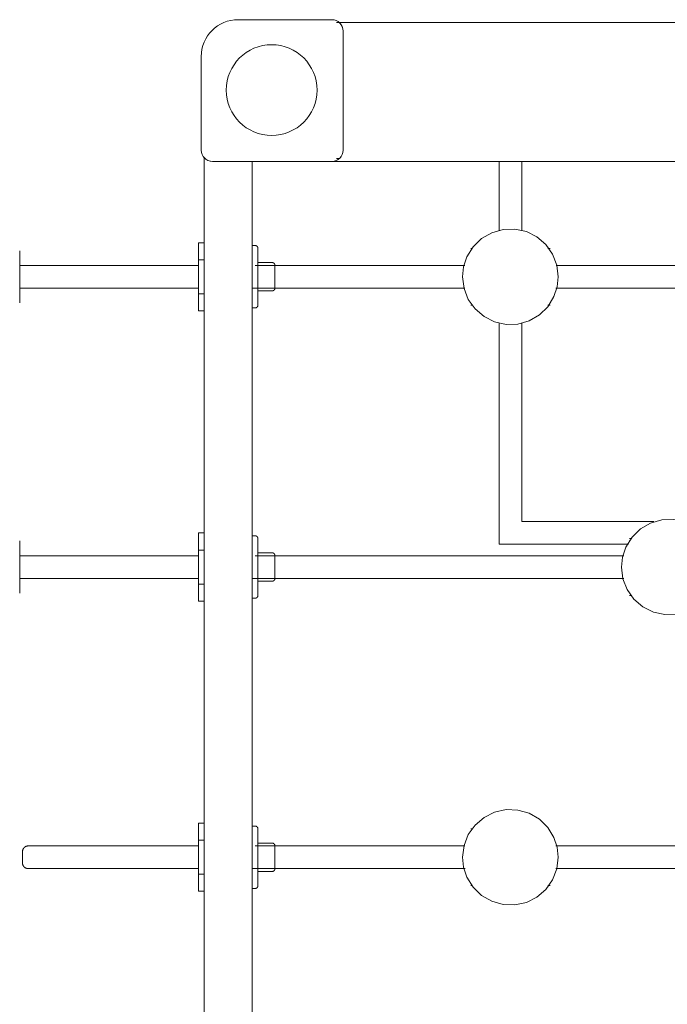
# Model space of a CAD drawing. Header units: inches. Extents: x -1 to 4727, y -3 to 1727.
# Tile 83 of 163: x 2714 to 2728, y 1409 to 1431. Entities that reach past the tile are written whole.
import ezdxf

# ---------------------------------------------------------------- set-up
doc = ezdxf.new("R2010")
doc.units = ezdxf.units.IN
doc.header["$LTSCALE"] = 42
doc.header["$MEASUREMENT"] = 0
doc.layers.get('0').update_dxf_attribs({"linetype": 'CONTINUOUS'})
doc.layers.add('I-FURN', color=8, linetype='CONTINUOUS')

# ---------------------------------------------------------------- blocks, each defined once
blk = doc.blocks.new('Game - Foosball Table - Default-3751008-FURNITURE PLAN - FLOOR 09 - EAST')
at = {"lineweight": 9}
for p, q in [((-24.937, -12.187), (-24.937, 12.187)), ((-28, 12.022), (-28, -12.022)), ((-22.646, -1.003), (-22.646, -7.245)), ((-22.146, -7.247), (-22.146, -1)), ((-9.848, -1.003), (-9.848, -7.25)), ((-9.348, -7.247), (-9.348, -1.005)), ((-17, -8), (-17, -5.09)), ((-17, -5.09), (-17, -8)), ((-16.622, -5.577), (-16.622, -5.625)), ((-16.589, -5.625), (-16.589, -5.625)), ((-15.411, -5.625), (-15.411, -5.625)), ((-15.372, -5.625), (-15.372, -5.577)), ((-16.5, -5.649), (-16.5, -8.5)), ((-16.5, -8.5), (-16.5, -5.649)), ((-16.247, -5.753), (-16.247, -13.875)), ((-15.747, -13.937), (-15.747, -5.755)), ((-23.021, -7.375), (-23.021, -7.423)), ((-22.982, -7.375), (-22.982, -7.375)), ((-21.803, -7.375), (-21.803, -7.375)), ((-21.771, -7.423), (-21.771, -7.375)), ((-10.192, -7.375), (-10.192, -7.375)), ((-9.004, -7.375), (-9.004, -7.375)), ((-8.973, -7.425), (-8.973, -7.375)), ((-24.937, -8), (-23.412, -8)), ((-23.412, -8), (-24.937, -8)), ((-21.378, -8), (-17, -8)), ((-17, -8), (-21.378, -8)), ((-23.414, -8.5), (-24.937, -8.5)), ((-24.937, -8.5), (-23.414, -8.5)), ((-16.5, -8.5), (-21.379, -8.5)), ((-21.379, -8.5), (-16.5, -8.5)), ((-23.021, -9.097), (-23.021, -9.125)), ((-21.771, -9.125), (-21.771, -9.097)), ((-10.223, -9.097), (-10.223, -9.125)), ((-8.973, -9.125), (-8.973, -9.097)), ((-22.988, -9.125), (-22.988, -9.125)), ((-22.646, -9.253), (-22.646, -13.875)), ((-22.146, -13.937), (-22.146, -9.255)), ((-21.81, -9.125), (-21.81, -9.125)), ((-10.193, -9.125), (-10.193, -9.125)), ((-9.848, -9.253), (-9.848, -13.875)), ((-9.348, -13.937), (-9.348, -9.25)), ((-9.004, -9.125), (-9.004, -9.125)), ((-25.187, -11.937), (-27.812, -11.937)), ((-28, -12.022), (-28, -12.079)), ((-25, -12.025), (-25, -12.079)), ((-25, -12.079), (-25, -12.025)), ((-28.062, -12.187), (-28.062, -14.25)), ((-24.937, -14.812), (-24.937, -12.187)), ((-22.708, -13.5), (-22.708, -13.813)), ((-22.083, -13.813), (-22.083, -13.5)), ((-16.31, -13.5), (-16.31, -13.813)), ((-15.685, -13.813), (-15.685, -13.5)), ((-9.911, -13.5), (-9.911, -13.813)), ((-9.286, -13.813), (-9.286, -13.5)), ((-23.083, -13.875), (-23.083, -13.937)), ((-22.666, -13.813), (-22.396, -13.813)), ((-22.396, -13.813), (-22.125, -13.813)), ((-21.708, -13.937), (-21.708, -13.875)), ((-16.685, -13.875), (-16.685, -13.937)), ((-16.268, -13.813), (-15.997, -13.813)), ((-15.997, -13.813), (-15.726, -13.813)), ((-15.31, -13.937), (-15.31, -13.875)), ((-10.286, -13.875), (-10.286, -13.937)), ((-9.869, -13.813), (-9.598, -13.813)), ((-9.598, -13.813), (-9.328, -13.813)), ((-8.911, -13.937), (-8.911, -13.875)), ((24.937, -13.937), (-24.937, -13.937)), ((-27.25, -15.062), (-25.187, -15.062)), ((-25.022, -15), (25.022, -15)), ((-23.146, -15), (-23.146, -15.125)), ((-22.771, -15.125), (-23.146, -15.125)), ((-22.771, -15), (-22.771, -15.125)), ((-22.021, -15.125), (-22.771, -15.125)), ((-22.646, -15.125), (-22.646, -19.062)), ((-22.146, -19.062), (-22.146, -15.125)), ((-22.021, -15.125), (-22.021, -15)), ((-21.646, -15.125), (-22.021, -15.125)), ((-21.646, -15), (-21.646, -15.125)), ((-16.747, -15), (-16.747, -15.125)), ((-16.372, -15.125), (-16.747, -15.125)), ((-16.372, -15), (-16.372, -15.125)), ((-15.622, -15.125), (-16.372, -15.125)), ((-16.247, -15.125), (-16.247, -19.062)), ((-15.747, -19.062), (-15.747, -15.125)), ((-15.622, -15.125), (-15.622, -15)), ((-15.247, -15.125), (-15.622, -15.125)), ((-15.247, -15), (-15.247, -15.125)), ((-10.348, -15), (-10.348, -15.125)), ((-9.973, -15.125), (-10.348, -15.125)), ((-9.973, -15), (-9.973, -15.125)), ((-9.223, -15.125), (-9.973, -15.125)), ((-9.848, -15.125), (-9.848, -18.875)), ((-9.348, -18.875), (-9.348, -15.125)), ((-9.223, -15.125), (-9.223, -15)), ((-8.848, -15.125), (-9.223, -15.125)), ((-8.848, -15), (-8.848, -15.125))]:
    blk.add_line(p, q, dxfattribs=at)
at = {"lineweight": 9, "flags": 128}
for points in [[(-15.997, -3.696), (-16.254, -3.728), (-16.496, -3.821), (-16.708, -3.971), (-16.876, -4.168), (-16.992, -4.4), (-17.047, -4.654), (-17.039, -4.913), (-16.967, -5.162), (-16.837, -5.387), (-16.657, -5.572), (-16.436, -5.709), (-16.217, -5.781), (-15.997, -5.804)], [(-15.997, -5.804), (-15.74, -5.772), (-15.498, -5.679), (-15.286, -5.529), (-15.118, -5.332), (-15.002, -5.1), (-14.947, -4.846), (-14.955, -4.587), (-15.027, -4.338), (-15.157, -4.113), (-15.337, -3.928), (-15.558, -3.791), (-15.777, -3.719), (-15.997, -3.696)], [(-22.396, -7.196), (-22.653, -7.228), (-22.895, -7.321), (-23.106, -7.471), (-23.275, -7.668), (-23.39, -7.9), (-23.446, -8.154), (-23.437, -8.413), (-23.366, -8.662), (-23.236, -8.887), (-23.055, -9.072), (-22.835, -9.209), (-22.616, -9.281), (-22.396, -9.304)], [(-22.396, -9.304), (-22.139, -9.272), (-21.897, -9.179), (-21.685, -9.029), (-21.517, -8.832), (-21.401, -8.6), (-21.346, -8.346), (-21.354, -8.087), (-21.426, -7.838), (-21.555, -7.613), (-21.736, -7.428), (-21.957, -7.291), (-22.176, -7.219), (-22.396, -7.196)], [(-9.598, -9.304), (-9.856, -9.272), (-10.097, -9.179), (-10.309, -9.029), (-10.477, -8.832), (-10.593, -8.6), (-10.648, -8.346), (-10.64, -8.087), (-10.569, -7.838), (-10.439, -7.613), (-10.258, -7.428), (-10.037, -7.291), (-9.818, -7.219), (-9.598, -7.196)], [(-9.598, -7.196), (-9.341, -7.228), (-9.099, -7.321), (-8.888, -7.471), (-8.719, -7.668), (-8.604, -7.9), (-8.548, -8.154), (-8.557, -8.413), (-8.628, -8.662), (-8.758, -8.887), (-8.939, -9.072), (-9.159, -9.209), (-9.378, -9.281), (-9.598, -9.304)], [(-22.708, -13.5), (-22.708, -13.498), (-22.708, -13.495), (-22.708, -13.493), (-22.708, -13.49), (-22.707, -13.488), (-22.707, -13.485), (-22.706, -13.483), (-22.705, -13.48), (-22.704, -13.478), (-22.703, -13.476), (-22.702, -13.473), (-22.701, -13.471), (-22.7, -13.469), (-22.699, -13.467), (-22.697, -13.465), (-22.696, -13.463), (-22.694, -13.461), (-22.693, -13.459), (-22.691, -13.457), (-22.689, -13.455), (-22.688, -13.453), (-22.686, -13.452), (-22.684, -13.45), (-22.682, -13.449), (-22.68, -13.447), (-22.677, -13.446), (-22.675, -13.445), (-22.673, -13.444), (-22.671, -13.443), (-22.668, -13.442), (-22.666, -13.441), (-22.664, -13.44), (-22.661, -13.439), (-22.659, -13.439), (-22.656, -13.438), (-22.654, -13.438), (-22.652, -13.438), (-22.649, -13.438), (-22.647, -13.438), (-22.646, -13.438)], [(-22.396, -13.438), (-22.406, -13.438), (-22.416, -13.438), (-22.426, -13.438), (-22.436, -13.438), (-22.446, -13.438), (-22.455, -13.438), (-22.465, -13.438), (-22.474, -13.438), (-22.484, -13.438), (-22.493, -13.438), (-22.502, -13.438), (-22.511, -13.438), (-22.52, -13.438), (-22.529, -13.438), (-22.537, -13.438), (-22.545, -13.438), (-22.553, -13.438), (-22.561, -13.438), (-22.568, -13.438), (-22.575, -13.438), (-22.582, -13.438), (-22.589, -13.438), (-22.595, -13.438), (-22.601, -13.438), (-22.606, -13.438), (-22.611, -13.438), (-22.616, -13.438), (-22.621, -13.438), (-22.625, -13.438), (-22.629, -13.438), (-22.632, -13.438), (-22.635, -13.438), (-22.638, -13.438), (-22.64, -13.438), (-22.642, -13.438), (-22.644, -13.438), (-22.645, -13.438), (-22.646, -13.438), (-22.646, -13.438)], [(-22.646, -13.438), (-22.646, -13.438), (-22.645, -13.438), (-22.644, -13.438), (-22.643, -13.438), (-22.641, -13.438), (-22.639, -13.438), (-22.636, -13.438), (-22.633, -13.438), (-22.63, -13.438), (-22.626, -13.438), (-22.622, -13.438), (-22.618, -13.438), (-22.613, -13.438), (-22.608, -13.438), (-22.602, -13.438), (-22.596, -13.438), (-22.59, -13.438), (-22.584, -13.438), (-22.577, -13.438), (-22.57, -13.438), (-22.563, -13.438)], [(-22.146, -13.438), (-22.146, -13.438), (-22.147, -13.438), (-22.148, -13.438), (-22.149, -13.438), (-22.151, -13.438), (-22.153, -13.438), (-22.156, -13.438), (-22.159, -13.438), (-22.162, -13.438), (-22.166, -13.438), (-22.17, -13.438), (-22.174, -13.438), (-22.179, -13.438), (-22.184, -13.438), (-22.189, -13.438), (-22.195, -13.438), (-22.201, -13.438), (-22.208, -13.438), (-22.215, -13.438), (-22.222, -13.438), (-22.229, -13.438), (-22.237, -13.438), (-22.244, -13.438), (-22.252, -13.438), (-22.261, -13.438), (-22.269, -13.438), (-22.278, -13.438), (-22.287, -13.438), (-22.296, -13.438), (-22.305, -13.438), (-22.315, -13.438), (-22.324, -13.438), (-22.334, -13.438), (-22.344, -13.438), (-22.353, -13.438), (-22.363, -13.438), (-22.373, -13.438), (-22.383, -13.438), (-22.393, -13.438), (-22.396, -13.438)], [(-22.231, -13.438), (-22.224, -13.438), (-22.216, -13.438), (-22.21, -13.438), (-22.203, -13.438), (-22.197, -13.438), (-22.191, -13.438), (-22.185, -13.438), (-22.18, -13.438), (-22.175, -13.438), (-22.171, -13.438), (-22.167, -13.438), (-22.163, -13.438), (-22.159, -13.438), (-22.156, -13.438), (-22.154, -13.438), (-22.151, -13.438), (-22.149, -13.438), (-22.148, -13.438), (-22.147, -13.438), (-22.146, -13.438), (-22.146, -13.438)], [(-22.146, -13.438), (-22.143, -13.438), (-22.141, -13.438), (-22.138, -13.438), (-22.136, -13.438), (-22.133, -13.439), (-22.131, -13.439), (-22.129, -13.44), (-22.126, -13.441), (-22.124, -13.442), (-22.121, -13.442), (-22.119, -13.443), (-22.117, -13.445), (-22.115, -13.446), (-22.113, -13.447), (-22.111, -13.448), (-22.109, -13.45), (-22.107, -13.451), (-22.105, -13.453), (-22.103, -13.455), (-22.101, -13.456), (-22.099, -13.458), (-22.098, -13.46), (-22.096, -13.462), (-22.095, -13.464), (-22.093, -13.466), (-22.092, -13.468), (-22.091, -13.471), (-22.09, -13.473), (-22.089, -13.475), (-22.088, -13.477), (-22.087, -13.48), (-22.086, -13.482), (-22.085, -13.484), (-22.085, -13.487), (-22.084, -13.489), (-22.084, -13.492), (-22.084, -13.494), (-22.083, -13.497), (-22.083, -13.499), (-22.083, -13.5)], [(-16.31, -13.5), (-16.309, -13.498), (-16.309, -13.495), (-16.309, -13.493), (-16.309, -13.49), (-16.308, -13.488), (-16.308, -13.485), (-16.307, -13.483), (-16.306, -13.48), (-16.306, -13.478), (-16.305, -13.476), (-16.304, -13.473), (-16.302, -13.471), (-16.301, -13.469), (-16.3, -13.467), (-16.299, -13.465), (-16.297, -13.463), (-16.296, -13.461), (-16.294, -13.459), (-16.292, -13.457), (-16.291, -13.455), (-16.289, -13.453), (-16.287, -13.452), (-16.285, -13.45), (-16.283, -13.449), (-16.281, -13.447), (-16.279, -13.446), (-16.276, -13.445), (-16.274, -13.444), (-16.272, -13.443), (-16.27, -13.442), (-16.267, -13.441), (-16.265, -13.44), (-16.263, -13.439), (-16.26, -13.439), (-16.258, -13.438), (-16.255, -13.438), (-16.253, -13.438), (-16.25, -13.438), (-16.248, -13.438), (-16.247, -13.438)], [(-15.997, -13.438), (-16.007, -13.438), (-16.017, -13.438), (-16.027, -13.438), (-16.037, -13.438), (-16.047, -13.438), (-16.056, -13.438), (-16.066, -13.438), (-16.076, -13.438), (-16.085, -13.438), (-16.094, -13.438), (-16.104, -13.438), (-16.112, -13.438), (-16.121, -13.438), (-16.13, -13.438), (-16.138, -13.438), (-16.146, -13.438), (-16.154, -13.438), (-16.162, -13.438), (-16.169, -13.438), (-16.176, -13.438), (-16.183, -13.438), (-16.19, -13.438), (-16.196, -13.438), (-16.202, -13.438), (-16.207, -13.438), (-16.213, -13.438), (-16.218, -13.438), (-16.222, -13.438), (-16.226, -13.438), (-16.23, -13.438), (-16.233, -13.438), (-16.237, -13.438), (-16.239, -13.438), (-16.241, -13.438), (-16.243, -13.438), (-16.245, -13.438), (-16.246, -13.438), (-16.247, -13.438), (-16.247, -13.438)], [(-16.247, -13.438), (-16.247, -13.438), (-16.246, -13.438), (-16.245, -13.438), (-16.244, -13.438), (-16.242, -13.438), (-16.24, -13.438), (-16.237, -13.438), (-16.234, -13.438), (-16.231, -13.438), (-16.227, -13.438), (-16.223, -13.438), (-16.219, -13.438), (-16.214, -13.438), (-16.209, -13.438), (-16.203, -13.438), (-16.198, -13.438), (-16.191, -13.438), (-16.185, -13.438), (-16.178, -13.438), (-16.171, -13.438), (-16.164, -13.438)], [(-15.747, -13.438), (-15.747, -13.438), (-15.748, -13.438), (-15.749, -13.438), (-15.75, -13.438), (-15.752, -13.438), (-15.754, -13.438), (-15.757, -13.438), (-15.76, -13.438), (-15.763, -13.438), (-15.767, -13.438), (-15.771, -13.438), (-15.775, -13.438), (-15.78, -13.438), (-15.785, -13.438), (-15.791, -13.438), (-15.796, -13.438), (-15.803, -13.438), (-15.809, -13.438), (-15.816, -13.438), (-15.823, -13.438), (-15.83, -13.438), (-15.838, -13.438), (-15.846, -13.438), (-15.854, -13.438), (-15.862, -13.438), (-15.87, -13.438), (-15.879, -13.438), (-15.888, -13.438), (-15.897, -13.438), (-15.906, -13.438), (-15.916, -13.438), (-15.925, -13.438), (-15.935, -13.438), (-15.945, -13.438), (-15.955, -13.438), (-15.964, -13.438), (-15.974, -13.438), (-15.984, -13.438), (-15.994, -13.438), (-15.997, -13.438)], [(-15.832, -13.438), (-15.825, -13.438), (-15.818, -13.438), (-15.811, -13.438), (-15.804, -13.438), (-15.798, -13.438), (-15.792, -13.438), (-15.787, -13.438), (-15.781, -13.438), (-15.777, -13.438), (-15.772, -13.438), (-15.768, -13.438), (-15.764, -13.438), (-15.761, -13.438), (-15.758, -13.438), (-15.755, -13.438), (-15.753, -13.438), (-15.751, -13.438), (-15.749, -13.438), (-15.748, -13.438), (-15.747, -13.438), (-15.747, -13.438)], [(-15.747, -13.438), (-15.745, -13.438), (-15.742, -13.438), (-15.74, -13.438), (-15.737, -13.438), (-15.735, -13.439), (-15.732, -13.439), (-15.73, -13.44), (-15.727, -13.441), (-15.725, -13.442), (-15.723, -13.442), (-15.72, -13.443), (-15.718, -13.445), (-15.716, -13.446), (-15.714, -13.447), (-15.712, -13.448), (-15.71, -13.45), (-15.708, -13.451), (-15.706, -13.453), (-15.704, -13.455), (-15.702, -13.456), (-15.7, -13.458), (-15.699, -13.46), (-15.697, -13.462), (-15.696, -13.464), (-15.694, -13.466), (-15.693, -13.468), (-15.692, -13.471), (-15.691, -13.473), (-15.69, -13.475), (-15.689, -13.477), (-15.688, -13.48), (-15.687, -13.482), (-15.686, -13.484), (-15.686, -13.487), (-15.685, -13.489), (-15.685, -13.492), (-15.685, -13.494), (-15.685, -13.497), (-15.685, -13.499), (-15.685, -13.5)], [(-9.911, -13.5), (-9.911, -13.498), (-9.911, -13.495), (-9.91, -13.493), (-9.91, -13.49), (-9.909, -13.488), (-9.909, -13.485), (-9.908, -13.483), (-9.908, -13.48), (-9.907, -13.478), (-9.906, -13.476), (-9.905, -13.473), (-9.904, -13.471), (-9.902, -13.469), (-9.901, -13.467), (-9.9, -13.465), (-9.898, -13.463), (-9.897, -13.461), (-9.895, -13.459), (-9.894, -13.457), (-9.892, -13.455), (-9.89, -13.453), (-9.888, -13.452), (-9.886, -13.45), (-9.884, -13.449), (-9.882, -13.447), (-9.88, -13.446), (-9.878, -13.445), (-9.875, -13.444), (-9.873, -13.443), (-9.871, -13.442), (-9.869, -13.441), (-9.866, -13.44), (-9.864, -13.439), (-9.861, -13.439), (-9.859, -13.438), (-9.856, -13.438), (-9.854, -13.438), (-9.851, -13.438), (-9.849, -13.438), (-9.848, -13.438)], [(-9.598, -13.438), (-9.608, -13.438), (-9.618, -13.438), (-9.628, -13.438), (-9.638, -13.438), (-9.648, -13.438), (-9.658, -13.438), (-9.667, -13.438), (-9.677, -13.438), (-9.686, -13.438), (-9.696, -13.438), (-9.705, -13.438), (-9.714, -13.438), (-9.722, -13.438), (-9.731, -13.438), (-9.739, -13.438), (-9.748, -13.438), (-9.755, -13.438), (-9.763, -13.438), (-9.77, -13.438), (-9.778, -13.438), (-9.784, -13.438), (-9.791, -13.438), (-9.797, -13.438), (-9.803, -13.438), (-9.809, -13.438), (-9.814, -13.438), (-9.819, -13.438), (-9.823, -13.438), (-9.827, -13.438), (-9.831, -13.438), (-9.835, -13.438), (-9.838, -13.438), (-9.84, -13.438), (-9.843, -13.438), (-9.845, -13.438), (-9.846, -13.438), (-9.847, -13.438), (-9.848, -13.438), (-9.848, -13.438)], [(-9.848, -13.438), (-9.848, -13.438), (-9.847, -13.438), (-9.846, -13.438), (-9.845, -13.438), (-9.843, -13.438), (-9.841, -13.438), (-9.838, -13.438), (-9.836, -13.438), (-9.832, -13.438), (-9.828, -13.438), (-9.824, -13.438), (-9.82, -13.438), (-9.815, -13.438), (-9.81, -13.438), (-9.805, -13.438), (-9.799, -13.438), (-9.793, -13.438), (-9.786, -13.438), (-9.779, -13.438), (-9.772, -13.438), (-9.765, -13.438)], [(-9.348, -13.438), (-9.348, -13.438), (-9.349, -13.438), (-9.35, -13.438), (-9.351, -13.438), (-9.353, -13.438), (-9.355, -13.438), (-9.358, -13.438), (-9.361, -13.438), (-9.364, -13.438), (-9.368, -13.438), (-9.372, -13.438), (-9.376, -13.438), (-9.381, -13.438), (-9.386, -13.438), (-9.392, -13.438), (-9.398, -13.438), (-9.404, -13.438), (-9.41, -13.438), (-9.417, -13.438), (-9.424, -13.438), (-9.431, -13.438), (-9.439, -13.438), (-9.447, -13.438), (-9.455, -13.438), (-9.463, -13.438), (-9.472, -13.438), (-9.48, -13.438), (-9.489, -13.438), (-9.498, -13.438), (-9.508, -13.438), (-9.517, -13.438), (-9.527, -13.438), (-9.536, -13.438), (-9.546, -13.438), (-9.556, -13.438), (-9.566, -13.438), (-9.576, -13.438), (-9.586, -13.438), (-9.596, -13.438), (-9.598, -13.438)], [(-9.433, -13.438), (-9.426, -13.438), (-9.419, -13.438), (-9.412, -13.438), (-9.406, -13.438), (-9.399, -13.438), (-9.393, -13.438), (-9.388, -13.438), (-9.383, -13.438), (-9.378, -13.438), (-9.373, -13.438), (-9.369, -13.438), (-9.365, -13.438), (-9.362, -13.438), (-9.359, -13.438), (-9.356, -13.438), (-9.354, -13.438), (-9.352, -13.438), (-9.35, -13.438), (-9.349, -13.438), (-9.349, -13.438), (-9.348, -13.438)], [(-9.348, -13.438), (-9.346, -13.438), (-9.343, -13.438), (-9.341, -13.438), (-9.338, -13.438), (-9.336, -13.439), (-9.333, -13.439), (-9.331, -13.44), (-9.329, -13.441), (-9.326, -13.442), (-9.324, -13.442), (-9.322, -13.443), (-9.319, -13.445), (-9.317, -13.446), (-9.315, -13.447), (-9.313, -13.448), (-9.311, -13.45), (-9.309, -13.451), (-9.307, -13.453), (-9.305, -13.455), (-9.303, -13.456), (-9.302, -13.458), (-9.3, -13.46), (-9.298, -13.462), (-9.297, -13.464), (-9.296, -13.466), (-9.294, -13.468), (-9.293, -13.471), (-9.292, -13.473), (-9.291, -13.475), (-9.29, -13.477), (-9.289, -13.48), (-9.288, -13.482), (-9.288, -13.484), (-9.287, -13.487), (-9.287, -13.489), (-9.286, -13.492), (-9.286, -13.494), (-9.286, -13.497), (-9.286, -13.499), (-9.286, -13.5)], [(-23.083, -13.875), (-23.083, -13.873), (-23.083, -13.87), (-23.083, -13.868), (-23.083, -13.865), (-23.082, -13.863), (-23.082, -13.86), (-23.081, -13.858), (-23.08, -13.855), (-23.079, -13.853), (-23.078, -13.851), (-23.077, -13.848), (-23.076, -13.846), (-23.075, -13.844), (-23.074, -13.842), (-23.072, -13.84), (-23.071, -13.838), (-23.069, -13.836), (-23.068, -13.834), (-23.066, -13.832), (-23.064, -13.83), (-23.063, -13.828), (-23.061, -13.827), (-23.059, -13.825), (-23.057, -13.824), (-23.055, -13.822), (-23.052, -13.821), (-23.05, -13.82), (-23.048, -13.819), (-23.046, -13.818), (-23.043, -13.817), (-23.041, -13.816), (-23.039, -13.815), (-23.036, -13.814), (-23.034, -13.814), (-23.031, -13.813), (-23.029, -13.813), (-23.027, -13.813), (-23.024, -13.813), (-23.022, -13.813), (-23.021, -13.813)], [(-22.396, -13.813), (-22.421, -13.813), (-22.446, -13.813), (-22.471, -13.813), (-22.495, -13.813), (-22.52, -13.813), (-22.544, -13.813), (-22.569, -13.813), (-22.592, -13.813), (-22.616, -13.813), (-22.639, -13.813), (-22.662, -13.813), (-22.684, -13.813), (-22.706, -13.813), (-22.728, -13.813), (-22.749, -13.813), (-22.769, -13.813), (-22.789, -13.813), (-22.808, -13.813), (-22.826, -13.813), (-22.844, -13.813), (-22.861, -13.813), (-22.878, -13.813), (-22.893, -13.813), (-22.908, -13.813), (-22.922, -13.813), (-22.935, -13.813), (-22.947, -13.813), (-22.958, -13.813), (-22.969, -13.813), (-22.978, -13.813), (-22.987, -13.813), (-22.995, -13.813), (-23.001, -13.813), (-23.007, -13.813), (-23.012, -13.813), (-23.015, -13.813), (-23.018, -13.813), (-23.02, -13.813), (-23.021, -13.813)], [(-23.021, -13.813), (-23.02, -13.813), (-23.019, -13.813), (-23.016, -13.813), (-23.013, -13.813), (-23.008, -13.813), (-23.003, -13.813), (-22.996, -13.813), (-22.989, -13.813), (-22.981, -13.813), (-22.971, -13.813), (-22.961, -13.813), (-22.95, -13.813), (-22.938, -13.813), (-22.925, -13.813), (-22.912, -13.813), (-22.897, -13.813), (-22.882, -13.813), (-22.866, -13.813), (-22.849, -13.813), (-22.831, -13.813), (-22.813, -13.813), (-22.794, -13.813), (-22.774, -13.813), (-22.754, -13.813), (-22.734, -13.813), (-22.712, -13.813), (-22.69, -13.813), (-22.668, -13.813)], [(-21.771, -13.813), (-21.771, -13.813), (-21.773, -13.813), (-21.775, -13.813), (-21.779, -13.813), (-21.783, -13.813), (-21.789, -13.813), (-21.795, -13.813), (-21.803, -13.813), (-21.811, -13.813), (-21.82, -13.813), (-21.83, -13.813), (-21.841, -13.813), (-21.853, -13.813), (-21.866, -13.813), (-21.88, -13.813), (-21.895, -13.813), (-21.91, -13.813), (-21.926, -13.813), (-21.943, -13.813), (-21.96, -13.813), (-21.979, -13.813), (-21.998, -13.813), (-22.017, -13.813), (-22.037, -13.813), (-22.058, -13.813), (-22.079, -13.813), (-22.101, -13.813), (-22.124, -13.813), (-22.146, -13.813), (-22.169, -13.813), (-22.193, -13.813), (-22.217, -13.813), (-22.241, -13.813), (-22.265, -13.813), (-22.29, -13.813), (-22.314, -13.813), (-22.339, -13.813), (-22.364, -13.813), (-22.389, -13.813), (-22.396, -13.813)], [(-22.13, -13.813), (-22.107, -13.813), (-22.085, -13.813), (-22.064, -13.813), (-22.043, -13.813), (-22.023, -13.813), (-22.003, -13.813), (-21.984, -13.813), (-21.965, -13.813), (-21.947, -13.813), (-21.93, -13.813), (-21.914, -13.813), (-21.899, -13.813), (-21.884, -13.813), (-21.87, -13.813), (-21.857, -13.813), (-21.845, -13.813), (-21.833, -13.813), (-21.823, -13.813), (-21.813, -13.813), (-21.805, -13.813), (-21.797, -13.813), (-21.79, -13.813), (-21.785, -13.813), (-21.78, -13.813), (-21.776, -13.813), (-21.773, -13.813), (-21.772, -13.813), (-21.771, -13.813)], [(-21.771, -13.813), (-21.768, -13.813), (-21.766, -13.813), (-21.763, -13.813), (-21.761, -13.813), (-21.758, -13.814), (-21.756, -13.814), (-21.754, -13.815), (-21.751, -13.816), (-21.749, -13.817), (-21.746, -13.817), (-21.744, -13.818), (-21.742, -13.82), (-21.74, -13.821), (-21.738, -13.822), (-21.736, -13.823), (-21.734, -13.825), (-21.732, -13.826), (-21.73, -13.828), (-21.728, -13.83), (-21.726, -13.831), (-21.724, -13.833), (-21.723, -13.835), (-21.721, -13.837), (-21.72, -13.839), (-21.718, -13.841), (-21.717, -13.843), (-21.716, -13.846), (-21.715, -13.848), (-21.714, -13.85), (-21.713, -13.852), (-21.712, -13.855), (-21.711, -13.857), (-21.71, -13.859), (-21.71, -13.862), (-21.709, -13.864), (-21.709, -13.867), (-21.709, -13.869), (-21.708, -13.872), (-21.708, -13.874), (-21.708, -13.875)], [(-16.685, -13.875), (-16.684, -13.873), (-16.684, -13.87), (-16.684, -13.868), (-16.684, -13.865), (-16.683, -13.863), (-16.683, -13.86), (-16.682, -13.858), (-16.681, -13.855), (-16.681, -13.853), (-16.68, -13.851), (-16.679, -13.848), (-16.677, -13.846), (-16.676, -13.844), (-16.675, -13.842), (-16.674, -13.84), (-16.672, -13.838), (-16.671, -13.836), (-16.669, -13.834), (-16.667, -13.832), (-16.666, -13.83), (-16.664, -13.828), (-16.662, -13.827), (-16.66, -13.825), (-16.658, -13.824), (-16.656, -13.822), (-16.654, -13.821), (-16.651, -13.82), (-16.649, -13.819), (-16.647, -13.818), (-16.645, -13.817), (-16.642, -13.816), (-16.64, -13.815), (-16.638, -13.814), (-16.635, -13.814), (-16.633, -13.813), (-16.63, -13.813), (-16.628, -13.813), (-16.625, -13.813), (-16.623, -13.813), (-16.622, -13.813)], [(-15.997, -13.813), (-16.022, -13.813), (-16.047, -13.813), (-16.072, -13.813), (-16.097, -13.813), (-16.121, -13.813), (-16.146, -13.813), (-16.17, -13.813), (-16.194, -13.813), (-16.217, -13.813), (-16.24, -13.813), (-16.263, -13.813), (-16.286, -13.813), (-16.308, -13.813), (-16.329, -13.813), (-16.35, -13.813), (-16.37, -13.813), (-16.39, -13.813), (-16.409, -13.813), (-16.428, -13.813), (-16.445, -13.813), (-16.462, -13.813), (-16.479, -13.813), (-16.494, -13.813), (-16.509, -13.813), (-16.523, -13.813), (-16.536, -13.813), (-16.548, -13.813), (-16.56, -13.813), (-16.57, -13.813), (-16.58, -13.813), (-16.588, -13.813), (-16.596, -13.813), (-16.602, -13.813), (-16.608, -13.813), (-16.613, -13.813), (-16.617, -13.813), (-16.619, -13.813), (-16.621, -13.813), (-16.622, -13.813)], [(-16.622, -13.813), (-16.622, -13.813), (-16.62, -13.813), (-16.618, -13.813), (-16.614, -13.813), (-16.61, -13.813), (-16.604, -13.813), (-16.598, -13.813), (-16.59, -13.813), (-16.582, -13.813), (-16.573, -13.813), (-16.562, -13.813), (-16.551, -13.813), (-16.539, -13.813), (-16.527, -13.813), (-16.513, -13.813), (-16.498, -13.813), (-16.483, -13.813), (-16.467, -13.813), (-16.45, -13.813), (-16.432, -13.813), (-16.414, -13.813), (-16.395, -13.813), (-16.376, -13.813), (-16.355, -13.813), (-16.335, -13.813), (-16.313, -13.813), (-16.292, -13.813), (-16.269, -13.813)], [(-15.372, -13.813), (-15.373, -13.813), (-15.374, -13.813), (-15.377, -13.813), (-15.38, -13.813), (-15.384, -13.813), (-15.39, -13.813), (-15.396, -13.813), (-15.404, -13.813), (-15.412, -13.813), (-15.421, -13.813), (-15.432, -13.813), (-15.443, -13.813), (-15.455, -13.813), (-15.467, -13.813), (-15.481, -13.813), (-15.496, -13.813), (-15.511, -13.813), (-15.527, -13.813), (-15.544, -13.813), (-15.562, -13.813), (-15.58, -13.813), (-15.599, -13.813), (-15.618, -13.813), (-15.639, -13.813), (-15.659, -13.813), (-15.681, -13.813), (-15.702, -13.813), (-15.725, -13.813), (-15.747, -13.813), (-15.771, -13.813), (-15.794, -13.813), (-15.818, -13.813), (-15.842, -13.813), (-15.866, -13.813), (-15.891, -13.813), (-15.916, -13.813), (-15.94, -13.813), (-15.965, -13.813), (-15.99, -13.813), (-15.997, -13.813)], [(-15.731, -13.813), (-15.708, -13.813), (-15.686, -13.813), (-15.665, -13.813), (-15.644, -13.813), (-15.624, -13.813), (-15.604, -13.813), (-15.585, -13.813), (-15.566, -13.813), (-15.549, -13.813), (-15.532, -13.813), (-15.515, -13.813), (-15.5, -13.813), (-15.485, -13.813), (-15.471, -13.813), (-15.458, -13.813), (-15.446, -13.813), (-15.434, -13.813), (-15.424, -13.813), (-15.414, -13.813), (-15.406, -13.813), (-15.398, -13.813), (-15.392, -13.813), (-15.386, -13.813), (-15.381, -13.813), (-15.377, -13.813), (-15.375, -13.813), (-15.373, -13.813), (-15.372, -13.813)], [(-15.372, -13.813), (-15.37, -13.813), (-15.367, -13.813), (-15.365, -13.813), (-15.362, -13.813), (-15.36, -13.814), (-15.357, -13.814), (-15.355, -13.815), (-15.352, -13.816), (-15.35, -13.817), (-15.348, -13.817), (-15.345, -13.818), (-15.343, -13.82), (-15.341, -13.821), (-15.339, -13.822), (-15.337, -13.823), (-15.335, -13.825), (-15.333, -13.826), (-15.331, -13.828), (-15.329, -13.83), (-15.327, -13.831), (-15.325, -13.833), (-15.324, -13.835), (-15.322, -13.837), (-15.321, -13.839), (-15.319, -13.841), (-15.318, -13.843), (-15.317, -13.846), (-15.316, -13.848), (-15.315, -13.85), (-15.314, -13.852), (-15.313, -13.855), (-15.312, -13.857), (-15.311, -13.859), (-15.311, -13.862), (-15.31, -13.864), (-15.31, -13.867), (-15.31, -13.869), (-15.31, -13.872), (-15.31, -13.874), (-15.31, -13.875)], [(-10.286, -13.875), (-10.286, -13.873), (-10.286, -13.87), (-10.285, -13.868), (-10.285, -13.865), (-10.284, -13.863), (-10.284, -13.86), (-10.283, -13.858), (-10.283, -13.855), (-10.282, -13.853), (-10.281, -13.851), (-10.28, -13.848), (-10.279, -13.846), (-10.277, -13.844), (-10.276, -13.842), (-10.275, -13.84), (-10.273, -13.838), (-10.272, -13.836), (-10.27, -13.834), (-10.269, -13.832), (-10.267, -13.83), (-10.265, -13.828), (-10.263, -13.827), (-10.261, -13.825), (-10.259, -13.824), (-10.257, -13.822), (-10.255, -13.821), (-10.253, -13.82), (-10.25, -13.819), (-10.248, -13.818), (-10.246, -13.817), (-10.244, -13.816), (-10.241, -13.815), (-10.239, -13.814), (-10.236, -13.814), (-10.234, -13.813), (-10.231, -13.813), (-10.229, -13.813), (-10.226, -13.813), (-10.224, -13.813), (-10.223, -13.813)], [(-9.598, -13.813), (-9.623, -13.813), (-9.648, -13.813), (-9.673, -13.813), (-9.698, -13.813), (-9.722, -13.813), (-9.747, -13.813), (-9.771, -13.813), (-9.795, -13.813), (-9.818, -13.813), (-9.842, -13.813), (-9.864, -13.813), (-9.887, -13.813), (-9.909, -13.813), (-9.93, -13.813), (-9.951, -13.813), (-9.971, -13.813), (-9.991, -13.813), (-10.01, -13.813), (-10.029, -13.813), (-10.047, -13.813), (-10.064, -13.813), (-10.08, -13.813), (-10.095, -13.813), (-10.11, -13.813), (-10.124, -13.813), (-10.137, -13.813), (-10.149, -13.813), (-10.161, -13.813), (-10.171, -13.813), (-10.181, -13.813), (-10.189, -13.813), (-10.197, -13.813), (-10.204, -13.813), (-10.209, -13.813), (-10.214, -13.813), (-10.218, -13.813), (-10.221, -13.813), (-10.222, -13.813), (-10.223, -13.813)], [(-10.223, -13.813), (-10.223, -13.813), (-10.221, -13.813), (-10.219, -13.813), (-10.215, -13.813), (-10.211, -13.813), (-10.205, -13.813), (-10.199, -13.813), (-10.191, -13.813), (-10.183, -13.813), (-10.174, -13.813), (-10.164, -13.813), (-10.153, -13.813), (-10.141, -13.813), (-10.128, -13.813), (-10.114, -13.813), (-10.1, -13.813), (-10.084, -13.813), (-10.068, -13.813), (-10.051, -13.813), (-10.034, -13.813), (-10.015, -13.813), (-9.996, -13.813), (-9.977, -13.813), (-9.957, -13.813), (-9.936, -13.813), (-9.915, -13.813), (-9.893, -13.813), (-9.871, -13.813)], [(-8.973, -13.813), (-8.974, -13.813), (-8.975, -13.813), (-8.978, -13.813), (-8.981, -13.813), (-8.986, -13.813), (-8.991, -13.813), (-8.998, -13.813), (-9.005, -13.813), (-9.013, -13.813), (-9.023, -13.813), (-9.033, -13.813), (-9.044, -13.813), (-9.056, -13.813), (-9.069, -13.813), (-9.082, -13.813), (-9.097, -13.813), (-9.112, -13.813), (-9.128, -13.813), (-9.145, -13.813), (-9.163, -13.813), (-9.181, -13.813), (-9.2, -13.813), (-9.22, -13.813), (-9.24, -13.813), (-9.261, -13.813), (-9.282, -13.813), (-9.304, -13.813), (-9.326, -13.813), (-9.349, -13.813), (-9.372, -13.813), (-9.395, -13.813), (-9.419, -13.813), (-9.443, -13.813), (-9.467, -13.813), (-9.492, -13.813), (-9.517, -13.813), (-9.542, -13.813), (-9.566, -13.813), (-9.591, -13.813), (-9.598, -13.813)], [(-9.332, -13.813), (-9.31, -13.813), (-9.288, -13.813), (-9.266, -13.813), (-9.245, -13.813), (-9.225, -13.813), (-9.205, -13.813), (-9.186, -13.813), (-9.168, -13.813), (-9.15, -13.813), (-9.133, -13.813), (-9.117, -13.813), (-9.101, -13.813), (-9.086, -13.813), (-9.072, -13.813), (-9.059, -13.813), (-9.047, -13.813), (-9.036, -13.813), (-9.025, -13.813), (-9.016, -13.813), (-9.007, -13.813), (-8.999, -13.813), (-8.993, -13.813), (-8.987, -13.813), (-8.982, -13.813), (-8.979, -13.813), (-8.976, -13.813), (-8.974, -13.813), (-8.973, -13.813)], [(-8.973, -13.813), (-8.971, -13.813), (-8.968, -13.813), (-8.966, -13.813), (-8.963, -13.813), (-8.961, -13.814), (-8.958, -13.814), (-8.956, -13.815), (-8.954, -13.816), (-8.951, -13.817), (-8.949, -13.817), (-8.947, -13.818), (-8.944, -13.82), (-8.942, -13.821), (-8.94, -13.822), (-8.938, -13.823), (-8.936, -13.825), (-8.934, -13.826), (-8.932, -13.828), (-8.93, -13.83), (-8.928, -13.831), (-8.927, -13.833), (-8.925, -13.835), (-8.923, -13.837), (-8.922, -13.839), (-8.921, -13.841), (-8.919, -13.843), (-8.918, -13.846), (-8.917, -13.848), (-8.916, -13.85), (-8.915, -13.852), (-8.914, -13.855), (-8.913, -13.857), (-8.913, -13.859), (-8.912, -13.862), (-8.912, -13.864), (-8.911, -13.867), (-8.911, -13.869), (-8.911, -13.872), (-8.911, -13.874), (-8.911, -13.875)], [(-9.723, -19), (-9.728, -19), (-9.733, -19), (-9.738, -18.999), (-9.743, -18.998), (-9.748, -18.998), (-9.753, -18.996), (-9.758, -18.995), (-9.763, -18.994), (-9.767, -18.992), (-9.772, -18.99), (-9.776, -18.988), (-9.781, -18.986), (-9.785, -18.983), (-9.79, -18.981), (-9.794, -18.978), (-9.798, -18.975), (-9.802, -18.972), (-9.806, -18.969), (-9.809, -18.966), (-9.813, -18.962), (-9.816, -18.958), (-9.82, -18.955), (-9.823, -18.951), (-9.826, -18.947), (-9.828, -18.943), (-9.831, -18.938), (-9.833, -18.934), (-9.836, -18.929), (-9.838, -18.925), (-9.84, -18.92), (-9.841, -18.916), (-9.843, -18.911), (-9.844, -18.906), (-9.845, -18.901), (-9.846, -18.896), (-9.847, -18.891), (-9.848, -18.886), (-9.848, -18.881), (-9.848, -18.876), (-9.848, -18.875)], [(-9.348, -18.875), (-9.348, -18.88), (-9.349, -18.885), (-9.349, -18.89), (-9.35, -18.895), (-9.351, -18.9), (-9.352, -18.905), (-9.353, -18.91), (-9.355, -18.914), (-9.356, -18.919), (-9.358, -18.924), (-9.36, -18.928), (-9.362, -18.933), (-9.365, -18.937), (-9.367, -18.941), (-9.37, -18.946), (-9.373, -18.95), (-9.376, -18.954), (-9.379, -18.957), (-9.383, -18.961), (-9.386, -18.965), (-9.39, -18.968), (-9.394, -18.971), (-9.397, -18.974), (-9.402, -18.977), (-9.406, -18.98), (-9.41, -18.983), (-9.414, -18.985), (-9.419, -18.988), (-9.423, -18.99), (-9.428, -18.992), (-9.433, -18.993), (-9.437, -18.995), (-9.442, -18.996), (-9.447, -18.997), (-9.452, -18.998), (-9.457, -18.999), (-9.462, -18.999), (-9.467, -19), (-9.472, -19), (-9.473, -19)], [(-22.396, -19.062), (-22.802, -19.062), (-22.97, -19.062), (-22.802, -19.062), (-22.625, -19.062)], [(-22.167, -19.062), (-21.99, -19.062), (-21.822, -19.062), (-21.99, -19.062), (-22.396, -19.062)], [(-15.997, -19.062), (-16.403, -19.062), (-16.571, -19.062), (-16.403, -19.062), (-16.226, -19.062)], [(-15.768, -19.062), (-15.591, -19.062), (-15.423, -19.062), (-15.591, -19.062), (-15.997, -19.062)], [(-9.598, -19), (-9.603, -19), (-9.608, -19), (-9.613, -19), (-9.618, -19), (-9.623, -19), (-9.628, -19), (-9.633, -19), (-9.638, -19), (-9.642, -19), (-9.647, -19), (-9.651, -19), (-9.656, -19), (-9.66, -19), (-9.665, -19), (-9.669, -19), (-9.673, -19), (-9.677, -19), (-9.681, -19), (-9.684, -19), (-9.688, -19), (-9.691, -19), (-9.695, -19), (-9.698, -19), (-9.701, -19), (-9.703, -19), (-9.706, -19), (-9.708, -19), (-9.711, -19), (-9.713, -19), (-9.715, -19), (-9.716, -19), (-9.718, -19), (-9.719, -19), (-9.72, -19), (-9.721, -19), (-9.722, -19), (-9.723, -19), (-9.723, -19), (-9.723, -19)], [(-9.723, -19), (-9.723, -19), (-9.723, -19), (-9.722, -19), (-9.722, -19), (-9.721, -19), (-9.72, -19), (-9.718, -19), (-9.717, -19), (-9.715, -19), (-9.713, -19), (-9.711, -19), (-9.709, -19), (-9.707, -19), (-9.704, -19), (-9.701, -19), (-9.698, -19), (-9.695, -19), (-9.692, -19), (-9.689, -19), (-9.685, -19), (-9.682, -19), (-9.678, -19), (-9.674, -19), (-9.67, -19), (-9.666, -19), (-9.661, -19), (-9.657, -19), (-9.653, -19), (-9.648, -19), (-9.644, -19), (-9.639, -19), (-9.634, -19), (-9.629, -19), (-9.624, -19), (-9.619, -19), (-9.615, -19), (-9.61, -19), (-9.605, -19), (-9.6, -19), (-9.598, -19)], [(-9.598, -19), (-9.593, -19), (-9.588, -19), (-9.583, -19), (-9.578, -19), (-9.573, -19), (-9.569, -19), (-9.564, -19), (-9.559, -19), (-9.554, -19), (-9.55, -19), (-9.545, -19), (-9.54, -19), (-9.536, -19), (-9.532, -19), (-9.528, -19), (-9.524, -19), (-9.52, -19), (-9.516, -19), (-9.512, -19), (-9.509, -19), (-9.505, -19), (-9.502, -19), (-9.499, -19), (-9.496, -19), (-9.493, -19), (-9.49, -19), (-9.488, -19), (-9.486, -19), (-9.484, -19), (-9.482, -19), (-9.48, -19), (-9.478, -19), (-9.477, -19), (-9.476, -19), (-9.475, -19), (-9.474, -19), (-9.474, -19), (-9.473, -19), (-9.473, -19)], [(-9.473, -19), (-9.473, -19), (-9.474, -19), (-9.474, -19), (-9.475, -19), (-9.476, -19), (-9.477, -19), (-9.478, -19), (-9.48, -19), (-9.481, -19), (-9.483, -19), (-9.485, -19), (-9.487, -19), (-9.49, -19), (-9.492, -19), (-9.495, -19), (-9.498, -19), (-9.501, -19), (-9.504, -19), (-9.508, -19), (-9.511, -19), (-9.515, -19), (-9.519, -19), (-9.522, -19), (-9.527, -19), (-9.531, -19), (-9.535, -19), (-9.539, -19), (-9.544, -19), (-9.548, -19), (-9.553, -19), (-9.558, -19), (-9.562, -19), (-9.567, -19), (-9.572, -19), (-9.577, -19), (-9.582, -19), (-9.587, -19), (-9.592, -19), (-9.597, -19), (-9.598, -19)]]:
    blk.add_lwpolyline(points, dxfattribs=at)
at = {"lineweight": 9}
for centre, radius, start, end in [((-27.812, -12.187), 0.25, 90, 180), ((-25.187, -12.187), 0.25, 0, 90), ((-27.812, -12.187), 0.25, 102.1476, 138.5904), ((-25.187, -12.187), 0.25, 0, 60), ((-26.511, -13.511), 1, 0, 180), ((-26.511, -13.511), 1, 180, 360), ((-27.25, -14.25), 0.813, 180, 270), ((-25.187, -14.812), 0.25, 270, 360), ((-25.187, -14.812), 0.25, 311.4096, 0)]:
    blk.add_arc(centre, radius, start, end, dxfattribs=at)

msp = doc.modelspace()

# ---------------------------------------------------------------- block references
at = {"layer": 'I-FURN', "rotation": 269.9999999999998}
msp.add_blockref('Game - Foosball Table - Default-3751008-FURNITURE PLAN - FLOOR 09 - EAST', (2732.687, 1402.875), dxfattribs=at)

doc.saveas('drawing.dxf')
